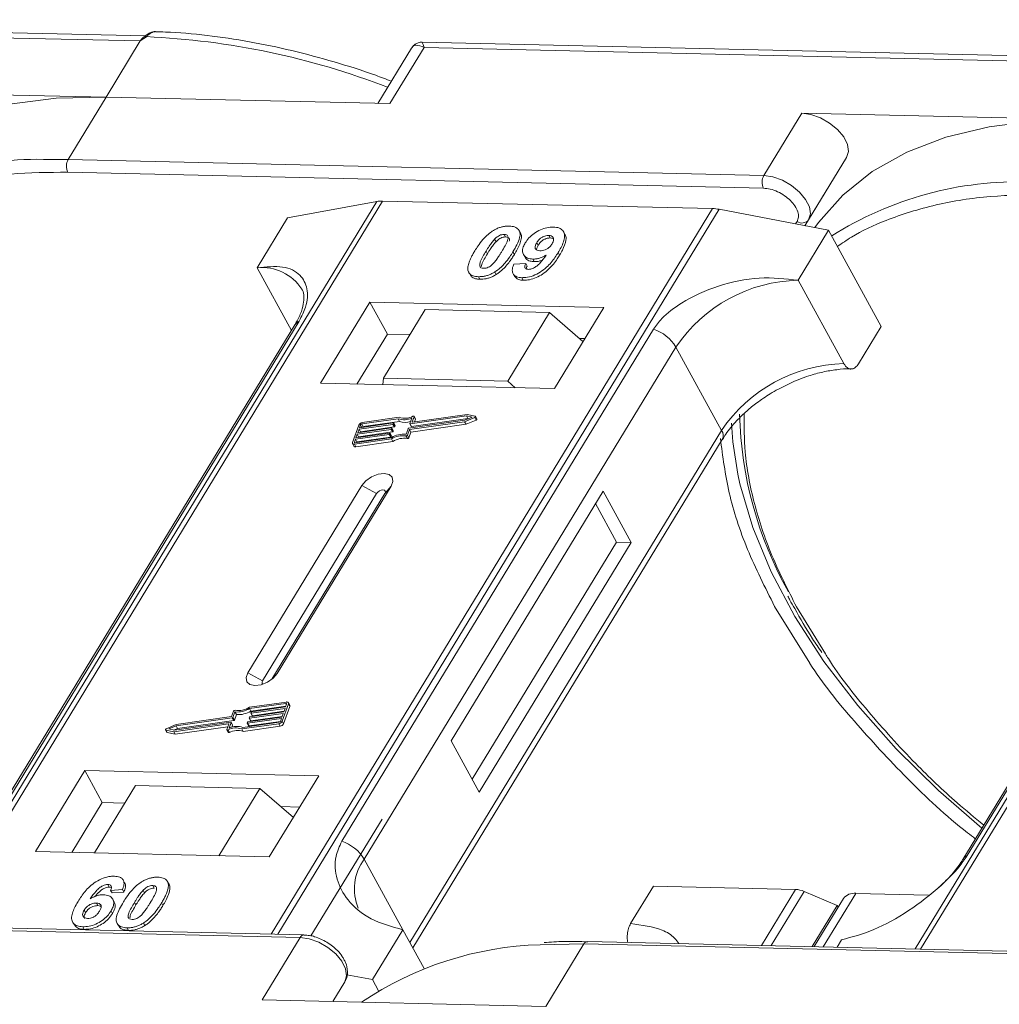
# Model space of a CAD drawing. Header units: millimetres. Extents: x -645 to 830, y -176 to 857.
# Tile 59 of 76: x 417 to 460, y 661 to 705. Entities that reach past the tile are written whole.
import ezdxf

# ---------------------------------------------------------------- set-up
doc = ezdxf.new("R2010")
doc.units = ezdxf.units.MM

msp = doc.modelspace()

# ---------------------------------------------------------------- linework, layer by layer
at = {"color": 7, "linetype": 'Continuous', "lineweight": 15}
for p, q in [((422.503, 704.322), (391.42, 705.035)), ((391.508, 704.801), (422.273, 704.095)), ((422.542, 704.284), (422.273, 704.095)), ((422.273, 704.095), (420.76, 701.609)), ((434.258, 703.773), (432.774, 701.333)), ((433.309, 701.321), (434.822, 703.807)), ((465.817, 703.328), (434.734, 704.041)), ((434.822, 703.807), (465.587, 703.101)), ((420.76, 701.609), (408.211, 701.897)), ((419.079, 698.847), (420.76, 701.609)), ((420.76, 701.609), (433.309, 701.321)), ((451.525, 700.903), (449.844, 698.141)), ((464.074, 700.615), (451.525, 700.903)), ((453.499, 698.945), (451.66, 695.923)), ((451.818, 696.183), (453.499, 698.945)), ((419.079, 698.847), (418.28, 698.852)), ((449.844, 698.141), (419.079, 698.847)), ((419.067, 698.287), (449.831, 697.581)), ((432.727, 696.996), (413.215, 664.929)), ((413.457, 664.924), (432.984, 697.015)), ((428.787, 696.271), (432.727, 696.996)), ((432.984, 697.015), (447.579, 696.68)), ((447.579, 696.68), (428.052, 664.589)), ((428.352, 664.582), (447.864, 696.649)), ((447.864, 696.649), (452.707, 695.722)), ((428.787, 696.271), (427.443, 694.062)), ((451.312, 696.113), (451.245, 696.002)), ((451.66, 695.923), (451.818, 696.183)), ((476.041, 696.002), (456.529, 663.936)), ((456.771, 663.93), (476.298, 696.021)), ((438.362, 695.539), (438.424, 695.425)), ((439.08, 695.602), (439.018, 695.716)), ((440.391, 695.38), (440.329, 695.494)), ((441.049, 695.544), (440.987, 695.657)), ((451.362, 693.513), (452.707, 695.722)), ((452.707, 695.722), (455.035, 691.467)), ((437.938, 695.329), (438, 695.215)), ((439.802, 695.171), (439.864, 695.057)), ((440.391, 695.38), (440.506, 695.357)), ((437.558, 694.797), (437.62, 694.684)), ((438.811, 694.652), (438.749, 694.765)), ((439.213, 694.649), (439.276, 694.535)), ((440.812, 694.625), (440.749, 694.739)), ((438.786, 694.218), (439.311, 694.253)), ((439.311, 694.253), (439.373, 694.14)), ((439.632, 694.447), (439.694, 694.334)), ((427.443, 694.062), (428.957, 691.294)), ((436.842, 693.793), (436.904, 693.679)), ((437.951, 693.88), (438.013, 693.767)), ((438.753, 693.799), (438.816, 693.686)), ((437.225, 693.669), (437.287, 693.556)), ((439.144, 693.625), (439.206, 693.512)), ((453.38, 689.825), (451.362, 693.513)), ((432.421, 692.547), (430.236, 688.956)), ((442.764, 692.31), (432.421, 692.547)), ((432.421, 692.547), (433.197, 691.129)), ((434.871, 692.211), (433.022, 689.173)), ((440.366, 692.085), (434.871, 692.211)), ((438.517, 689.046), (440.366, 692.085)), ((440.366, 692.085), (441.846, 690.8)), ((440.579, 688.719), (442.764, 692.31)), ((415.516, 669.056), (429.297, 691.705)), ((429.104, 691.537), (415.323, 668.888)), ((444.961, 691.345), (431.179, 668.696)), ((433.197, 691.129), (431.852, 688.919)), ((434.198, 691.106), (433.197, 691.129)), ((454.026, 689.81), (455.035, 691.467)), ((441.924, 690.929), (441.692, 690.934)), ((458.83, 668.062), (472.611, 690.711)), ((432.176, 667.907), (445.958, 690.556)), ((447.976, 686.868), (445.958, 690.556)), ((472.418, 690.543), (458.637, 667.894)), ((430.236, 688.956), (440.579, 688.719)), ((433.022, 689.173), (433.001, 688.893)), ((438.517, 689.046), (433.022, 689.173)), ((438.849, 688.759), (438.517, 689.046)), ((431.966, 686.988), (433.46, 687.201)), ((433.674, 687.382), (432.065, 687.154)), ((433.723, 687.45), (432.088, 687.218)), ((432.127, 687.04), (433.736, 687.269)), ((433.475, 687.188), (433.464, 687.156)), ((433.537, 687.082), (433.475, 687.196)), ((433.537, 687.074), (433.475, 687.188)), ((433.736, 687.269), (433.674, 687.382)), ((434.136, 686.963), (436.619, 687.316)), ((434.175, 686.908), (436.613, 687.254)), ((434.19, 687.168), (434.278, 687.415)), ((436.688, 687.507), (434.205, 687.155)), ((434.267, 687.041), (436.75, 687.394)), ((434.295, 687.243), (434.378, 687.474)), ((434.302, 687.23), (434.295, 687.243)), ((436.728, 687.574), (434.31, 687.23)), ((434.44, 687.377), (434.378, 687.491)), ((434.378, 687.474), (434.44, 687.361)), ((434.398, 687.243), (434.44, 687.361)), ((436.613, 687.254), (437.056, 687.441)), ((436.675, 687.141), (436.613, 687.254)), ((436.619, 687.316), (436.945, 687.453)), ((436.675, 687.141), (437.118, 687.327)), ((436.945, 687.453), (436.688, 687.507)), ((436.75, 687.394), (436.688, 687.507)), ((437.077, 687.5), (436.728, 687.574)), ((436.75, 687.394), (436.786, 687.386)), ((437.056, 687.441), (437.118, 687.327)), ((437.153, 687.377), (437.091, 687.49)), ((431.93, 687.104), (431.655, 686.338)), ((431.806, 686.542), (433.3, 686.754)), ((433.357, 686.913), (431.863, 686.701)), ((431.886, 686.765), (433.38, 686.977)), ((431.943, 686.925), (431.886, 686.765)), ((431.925, 686.588), (433.419, 686.8)), ((433.438, 687.137), (431.943, 686.925)), ((432.005, 686.811), (431.943, 686.925)), ((432.012, 687.116), (431.966, 686.988)), ((431.994, 686.78), (432.005, 686.811)), ((432.005, 686.811), (433.5, 687.023)), ((432.074, 687.004), (432.012, 687.116)), ((432.065, 687.154), (432.127, 687.04)), ((433.419, 686.8), (433.357, 686.913)), ((433.395, 686.964), (433.384, 686.932)), ((433.446, 686.819), (433.384, 686.932)), ((433.457, 686.859), (433.395, 686.972)), ((433.457, 686.851), (433.395, 686.964)), ((433.5, 687.023), (433.438, 687.137)), ((433.446, 686.819), (433.457, 686.851)), ((433.526, 687.042), (433.464, 687.156)), ((433.526, 687.042), (433.537, 687.074)), ((434.021, 686.698), (434.109, 686.944)), ((434.086, 686.661), (434.175, 686.908)), ((434.148, 686.548), (434.237, 686.795)), ((434.237, 686.795), (434.175, 686.908)), ((434.19, 687.16), (434.252, 687.046)), ((447.976, 686.868), (434.194, 664.219)), ((434.267, 687.041), (434.205, 687.155)), ((434.237, 686.795), (436.675, 687.141)), ((431.783, 686.478), (431.737, 686.35)), ((431.737, 686.35), (431.751, 686.324)), ((431.744, 686.26), (433.379, 686.492)), ((431.767, 686.324), (433.376, 686.552)), ((433.277, 686.69), (431.783, 686.478)), ((431.845, 686.364), (431.783, 686.478)), ((431.863, 686.701), (431.806, 686.542)), ((431.806, 686.147), (433.441, 686.379)), ((431.834, 686.333), (431.845, 686.364)), ((431.845, 686.364), (433.339, 686.576)), ((431.925, 686.588), (431.863, 686.701)), ((431.914, 686.557), (431.925, 686.588)), ((433.339, 686.576), (433.277, 686.69)), ((433.315, 686.741), (433.303, 686.709)), ((433.365, 686.595), (433.303, 686.709)), ((433.377, 686.635), (433.315, 686.749)), ((433.315, 686.741), (433.377, 686.627)), ((433.365, 686.595), (433.377, 686.627)), ((433.441, 686.379), (433.379, 686.492)), ((434.017, 686.624), (434.079, 686.511)), ((434.148, 686.548), (434.086, 686.661)), ((434.323, 663.984), (448.006, 686.471)), ((431.656, 686.289), (431.718, 686.175)), ((431.806, 686.147), (431.744, 686.26)), ((432.072, 684.433), (427.03, 676.147)), ((428.323, 676.117), (433.365, 684.404)), ((432.072, 684.433), (432.72, 684.082)), ((433.365, 684.404), (433.089, 684.074)), ((442.739, 684.188), (436.016, 673.14)), ((443.981, 681.919), (442.739, 684.188)), ((432.72, 684.082), (427.678, 675.796)), ((428.092, 675.862), (433.089, 684.074)), ((443.334, 681.934), (442.403, 683.636)), ((436.947, 671.438), (443.334, 681.934)), ((437.258, 670.871), (443.981, 681.919)), ((443.981, 681.919), (443.334, 681.934)), ((450.32, 679.083), (451.875, 676.574)), ((452.569, 676.982), (451.29, 679.06)), ((427.678, 675.796), (427.03, 676.147)), ((428.323, 676.117), (428.153, 675.914)), ((428.733, 674.857), (427.099, 674.625)), ((428.711, 674.793), (427.101, 674.565)), ((427.164, 674.451), (427.101, 674.565)), ((427.164, 674.451), (428.706, 674.67)), ((428.672, 674.576), (427.177, 674.363)), ((427.2, 674.427), (428.694, 674.639)), ((428.548, 674.013), (428.823, 674.779)), ((428.61, 673.899), (428.885, 674.665)), ((428.614, 674.416), (428.672, 674.576)), ((428.694, 674.639), (428.74, 674.767)), ((428.734, 674.75), (428.711, 674.793)), ((428.884, 674.715), (428.822, 674.828)), ((428.823, 674.779), (428.885, 674.665)), ((426.341, 674.154), (423.858, 673.801)), ((426.303, 674.209), (423.864, 673.863)), ((426.391, 674.456), (426.303, 674.209)), ((426.404, 674.04), (426.341, 674.154)), ((426.456, 674.419), (426.368, 674.173)), ((426.43, 674.059), (426.368, 674.173)), ((426.43, 674.059), (426.519, 674.306)), ((426.519, 674.306), (426.456, 674.419)), ((428.511, 674.129), (427.017, 673.917)), ((427.04, 673.98), (428.534, 674.193)), ((427.082, 674.153), (427.094, 674.185)), ((427.082, 674.145), (427.144, 674.031)), ((428.591, 674.352), (427.097, 674.14)), ((427.159, 674.027), (427.097, 674.14)), ((427.12, 674.204), (428.614, 674.416)), ((427.159, 674.027), (428.545, 674.223)), ((427.162, 674.376), (427.174, 674.408)), ((427.163, 674.368), (427.225, 674.255)), ((427.239, 674.25), (427.177, 674.363)), ((427.239, 674.25), (428.625, 674.447)), ((428.465, 674.001), (428.511, 674.129)), ((428.534, 674.193), (428.591, 674.352)), ((423.864, 673.863), (423.422, 673.676)), ((423.858, 673.801), (423.533, 673.664)), ((423.749, 673.543), (426.167, 673.887)), ((423.753, 673.617), (423.92, 673.688)), ((423.789, 673.61), (426.273, 673.962)), ((423.812, 673.43), (426.142, 673.761)), ((423.92, 673.688), (423.858, 673.801)), ((423.92, 673.688), (426.404, 674.04)), ((426.182, 673.874), (426.099, 673.643)), ((426.179, 673.865), (426.167, 673.887)), ((426.288, 673.949), (426.199, 673.703)), ((426.349, 673.844), (426.287, 673.958)), ((426.35, 673.836), (426.288, 673.949)), ((426.316, 673.741), (426.35, 673.836)), ((426.755, 673.667), (428.39, 673.899)), ((426.803, 673.735), (428.412, 673.963)), ((426.817, 673.554), (428.452, 673.786)), ((427.002, 673.93), (427.013, 673.961)), ((427.002, 673.921), (427.064, 673.808)), ((427.079, 673.803), (427.017, 673.917)), ((427.079, 673.803), (428.465, 674)), ((428.39, 673.899), (428.452, 673.786)), ((428.61, 673.899), (428.548, 674.013)), ((423.386, 673.627), (423.448, 673.513)), ((423.4, 673.618), (423.749, 673.543)), ((423.463, 673.504), (423.4, 673.618)), ((423.463, 673.504), (423.812, 673.43)), ((423.533, 673.664), (423.789, 673.61)), ((423.812, 673.43), (423.749, 673.543)), ((426.1, 673.626), (426.162, 673.513)), ((426.21, 673.509), (426.148, 673.622)), ((426.817, 673.554), (426.755, 673.667)), ((436.016, 673.14), (437.258, 670.871)), ((419.815, 671.832), (417.631, 668.241)), ((430.159, 671.594), (419.815, 671.832)), ((419.815, 671.832), (420.591, 670.413)), ((427.974, 668.003), (430.159, 671.594)), ((422.064, 671.164), (420.249, 668.181)), ((422.064, 671.164), (427.559, 671.038)), ((425.744, 668.055), (427.559, 671.038)), ((427.559, 671.038), (429.039, 669.753)), ((420.591, 670.413), (419.247, 668.204)), ((421.593, 670.39), (420.591, 670.413)), ((429.319, 670.213), (428.487, 670.232)), ((432.961, 669.681), (429.818, 664.516)), ((417.631, 668.241), (427.974, 668.003)), ((432.176, 667.907), (433.883, 664.787)), ((420.838, 666.786), (420.901, 666.672)), ((421.579, 666.865), (421.517, 666.978)), ((422.822, 666.74), (422.884, 666.627)), ((423.434, 666.975), (423.429, 666.985)), ((423.499, 666.868), (423.562, 666.754)), ((421.485, 666.559), (420.959, 666.524)), ((420.959, 666.524), (421.022, 666.411)), ((421.022, 666.411), (421.547, 666.446)), ((421.485, 666.559), (421.547, 666.446)), ((422.459, 666.416), (422.397, 666.53)), ((443.95, 665.055), (444.959, 666.713)), ((444.959, 666.713), (451.244, 666.568)), ((451.244, 666.568), (449.737, 664.091)), ((451.621, 666.48), (450.162, 664.082)), ((451.621, 666.48), (453.089, 665.854)), ((452.47, 664.029), (453.91, 666.395)), ((457.128, 666.321), (453.91, 666.395)), ((420.33, 665.964), (420.392, 665.851)), ((421.12, 666.013), (421.058, 666.126)), ((422.017, 665.996), (422.079, 665.883)), ((423.21, 665.969), (423.272, 665.856)), ((451.985, 664.04), (453.089, 665.854)), ((453.36, 666.162), (452.068, 664.038)), ((453.129, 665.781), (453.089, 665.854)), ((419.791, 665.654), (419.853, 665.541)), ((420.979, 665.617), (421.041, 665.504)), ((398.575, 665.149), (429.34, 664.443)), ((429.504, 664.556), (398.739, 665.262)), ((419.283, 665.122), (419.345, 665.009)), ((421.251, 665.063), (421.313, 664.949)), ((422.41, 665.081), (422.472, 664.968)), ((419.727, 664.915), (419.789, 664.802)), ((421.684, 664.87), (421.746, 664.757)), ((433.883, 664.787), (432.539, 662.577)), ((433.883, 664.787), (434.821, 663.072)), ((429.34, 664.443), (427.659, 661.681)), ((439.946, 664.121), (441.889, 664.156)), ((440.208, 661.393), (441.889, 664.156)), ((441.889, 664.156), (472.654, 663.45)), ((472.818, 663.562), (442.053, 664.268)), ((453.079, 664.015), (453.278, 664.342)), ((431.314, 662.485), (430.781, 661.61)), ((430.781, 661.61), (431.314, 662.485)), ((431.402, 662.795), (432.539, 662.577)), ((432.539, 662.577), (432.808, 662.085)), ((427.659, 661.681), (440.208, 661.393))]:
    msp.add_line(p, q, dxfattribs=at)
at = {"color": 7, "linetype": 'Continuous', "lineweight": 15, "flags": 128}
for points in [[(422.542, 704.284), (422.527, 704.293), (422.514, 704.3), (422.502, 704.305), (422.491, 704.307), (422.483, 704.306), (422.477, 704.303), (422.472, 704.297), (422.469, 704.289)], [(420.76, 701.609), (418.553, 701.557), (416.485, 701.297), (414.577, 700.832), (412.85, 700.168), (411.325, 699.311), (410.016, 698.271), (408.94, 697.06), (408.778, 696.834)], [(453.499, 698.945), (453.579, 699.207), (453.535, 699.518), (453.372, 699.85), (453.103, 700.175), (452.751, 700.465), (452.348, 700.695), (451.927, 700.846), (451.525, 700.903)], [(464.074, 700.615), (461.867, 700.563), (459.799, 700.303), (457.891, 699.838), (456.164, 699.174), (454.639, 698.317), (453.33, 697.277), (452.254, 696.066), (452.092, 695.84)], [(451.818, 696.183), (451.898, 696.445), (451.854, 696.756), (451.691, 697.088), (451.422, 697.413), (451.071, 697.703), (450.667, 697.933), (450.246, 698.084), (449.844, 698.141)], [(433.46, 687.201), (433.464, 687.201), (433.468, 687.2), (433.471, 687.199), (433.473, 687.198), (433.475, 687.196), (433.476, 687.193), (433.476, 687.191), (433.475, 687.188)], [(434.31, 687.23), (434.306, 687.23), (434.302, 687.23), (434.299, 687.231), (434.297, 687.233), (434.295, 687.235), (434.294, 687.237), (434.294, 687.24), (434.295, 687.243)], [(434.329, 687.495), (434.34, 687.499), (434.351, 687.501), (434.36, 687.501), (434.369, 687.499), (434.375, 687.495), (434.378, 687.489), (434.38, 687.482), (434.378, 687.474)], [(437.077, 687.5), (437.085, 687.496), (437.091, 687.49), (437.093, 687.483), (437.091, 687.474), (437.086, 687.464), (437.078, 687.455), (437.068, 687.447), (437.056, 687.441)], [(437.118, 687.327), (437.13, 687.334), (437.14, 687.342), (437.148, 687.351), (437.153, 687.36), (437.155, 687.369), (437.153, 687.377)], [(448.694, 684.932), (448.475, 686.366), (448.418, 687.196)], [(433.3, 686.754), (433.304, 686.754), (433.307, 686.754), (433.31, 686.753), (433.313, 686.751), (433.315, 686.749), (433.315, 686.747), (433.316, 686.744), (433.315, 686.741)], [(433.38, 686.977), (433.384, 686.977), (433.388, 686.977), (433.391, 686.976), (433.393, 686.975), (433.395, 686.972), (433.396, 686.97), (433.396, 686.967), (433.395, 686.964)], [(434.205, 687.155), (434.201, 687.154), (434.197, 687.155), (434.194, 687.156), (434.192, 687.157), (434.19, 687.159), (434.189, 687.162), (434.189, 687.165), (434.19, 687.168)], [(431.744, 686.26), (431.72, 686.259), (431.699, 686.261), (431.681, 686.266), (431.666, 686.276), (431.656, 686.288), (431.651, 686.303), (431.65, 686.32), (431.655, 686.338)], [(431.737, 686.35), (431.736, 686.344), (431.736, 686.338), (431.738, 686.333), (431.741, 686.329), (431.746, 686.326), (431.752, 686.324), (431.759, 686.323), (431.767, 686.324)], [(433.365, 684.404), (433.444, 684.616), (433.413, 684.799), (433.276, 684.923), (433.055, 684.971), (432.782, 684.934), (432.499, 684.82), (432.25, 684.644), (432.072, 684.433)], [(459.475, 669.271), (457.561, 670.937), (455.687, 672.786), (453.994, 674.698), (452.499, 676.654), (451.219, 678.634), (450.167, 680.615), (449.353, 682.578), (448.787, 684.502), (448.694, 684.932)], [(433.089, 684.074), (433.112, 684.134), (433.103, 684.186), (433.064, 684.222), (433, 684.235), (432.923, 684.225), (432.842, 684.192), (432.771, 684.142), (432.72, 684.082)], [(427.03, 676.147), (426.95, 675.934), (426.982, 675.752), (427.118, 675.627), (427.34, 675.58), (427.613, 675.616), (427.896, 675.731), (428.145, 675.907), (428.323, 676.117)], [(427.678, 675.796), (427.656, 675.735), (427.665, 675.683), (427.704, 675.648), (427.708, 675.646)], [(428.74, 674.767), (428.742, 674.773), (428.742, 674.779), (428.74, 674.784), (428.736, 674.788), (428.732, 674.791), (428.725, 674.793), (428.718, 674.794), (428.711, 674.793)], [(428.733, 674.857), (428.757, 674.859), (428.778, 674.856), (428.796, 674.851), (428.811, 674.841), (428.821, 674.829), (428.827, 674.814), (428.827, 674.797), (428.823, 674.779)], [(427.097, 674.14), (427.093, 674.14), (427.09, 674.14), (427.087, 674.141), (427.084, 674.143), (427.082, 674.145), (427.082, 674.147), (427.081, 674.15), (427.082, 674.153)], [(427.177, 674.363), (427.173, 674.363), (427.17, 674.363), (427.167, 674.364), (427.164, 674.366), (427.163, 674.368), (427.162, 674.371), (427.162, 674.373), (427.162, 674.376)], [(426.167, 673.887), (426.171, 673.887), (426.175, 673.887), (426.178, 673.886), (426.18, 673.884), (426.182, 673.882), (426.183, 673.88), (426.183, 673.877), (426.182, 673.874)], [(426.273, 673.962), (426.277, 673.963), (426.28, 673.962), (426.283, 673.961), (426.286, 673.96), (426.287, 673.958), (426.288, 673.955), (426.288, 673.952), (426.288, 673.949)], [(427.017, 673.917), (427.013, 673.916), (427.009, 673.917), (427.006, 673.918), (427.004, 673.919), (427.002, 673.921), (427.001, 673.924), (427.001, 673.927), (427.002, 673.93)], [(423.4, 673.618), (423.392, 673.621), (423.386, 673.627), (423.384, 673.634), (423.386, 673.643), (423.391, 673.653), (423.399, 673.662), (423.41, 673.67), (423.422, 673.676)], [(426.148, 673.622), (426.137, 673.618), (426.127, 673.616), (426.117, 673.616), (426.109, 673.619), (426.103, 673.622), (426.099, 673.628), (426.098, 673.635), (426.099, 673.643)], [(426.162, 673.513), (426.165, 673.509), (426.171, 673.505), (426.179, 673.503), (426.189, 673.503), (426.199, 673.505), (426.21, 673.509)], [(429.34, 664.443), (429.742, 664.386), (430.163, 664.236), (430.566, 664.006), (430.918, 663.716), (431.187, 663.391), (431.35, 663.058), (431.394, 662.748), (431.314, 662.485)]]:
    msp.add_lwpolyline(points, dxfattribs=at)
at = {"color": 7, "linetype": 'Continuous', "lineweight": 15}
for centre, radius, start, end in [((421.016, 670.473), 33.846, 68.8867, 87.4164), ((417.787, 683.393), 15.467, 88.173, 122.2769), ((419.613, 698.555), 0.609, 151.2883, 206.0774), ((450.378, 697.849), 0.609, 151.2883, 206.0774), ((461.101, 682.399), 15.467, 88.173, 122.2769), ((432.948, 695.752), 1.264, 88.3644, 100.0749), ((447.532, 694.95), 1.731, 78.9596, 88.4511), ((451.529, 696.406), 0.365, 233.4992, 322.3259), ((427.659, 691.985), 2.088, 32.7281, 95.9449), ((451.513, 686.819), 6.695, 91.2925, 146.0732), ((429.475, 691.305), 0.437, 114.0472, 148.0355), ((444.383, 689.591), 1.847, 31.4947, 71.765), ((453.531, 683.131), 6.695, 91.2925, 146.0732), ((432.114, 687.014), 0.206, 97.4207, 153.8527), ((433.936, 688.156), 0.816, 251.2927, 294.8085), ((433.976, 688.142), 0.737, 249.8549, 298.6145), ((433.99, 687.991), 0.765, 250.6487, 287.8017), ((434.423, 687.369), 0.0192, 336.1246, 26.8104), ((465.707, 688.019), 16.945, 181.473, 209.2705), ((432.074, 687.086), 0.0686, 97.4207, 153.8527), ((432.136, 686.972), 0.0692, 97.5763, 152.4403), ((433.353, 686.947), 0.0343, 277.4207, 333.8527), ((433.415, 686.834), 0.0343, 277.4207, 333.8527), ((433.433, 687.171), 0.0343, 277.4207, 333.8527), ((433.448, 686.855), 0.00992, 336.9348, 26.0002), ((433.495, 687.057), 0.0343, 277.4207, 333.8527), ((433.528, 687.078), 0.00992, 336.9348, 26.0002), ((434.14, 686.929), 0.0343, 97.4207, 153.8527), ((434.263, 687.054), 0.0134, 216.6597, 287.1115), ((447.668, 686.645), 0.38, 332.7392, 35.9387), ((433.273, 686.724), 0.0343, 277.4207, 333.8527), ((433.335, 686.61), 0.0343, 277.4207, 333.8527), ((433.919, 685.647), 1.056, 84.4424, 120.9301), ((433.368, 686.631), 0.00992, 336.9348, 26.0002), ((433.867, 685.739), 0.898, 80.3986, 122.9491), ((433.929, 685.625), 0.898, 80.3986, 122.9491), ((434.026, 686.69), 0.0662, 261.7629, 334.647), ((434.088, 686.576), 0.0662, 261.7629, 334.647), ((431.782, 686.223), 0.0803, 216.6597, 287.1115), ((426.559, 675.47), 1.056, 264.4424, 300.9301), ((426.61, 675.378), 0.898, 260.3986, 302.9491), ((428.83, 674.689), 0.0595, 336.9348, 26.0002), ((426.337, 674.188), 0.0343, 277.4207, 333.8527), ((426.451, 674.427), 0.0662, 81.7629, 154.647), ((426.621, 675.357), 1.056, 264.4424, 300.9301), ((427.124, 674.17), 0.0343, 97.4207, 153.8527), ((427.205, 674.393), 0.0343, 97.4207, 153.8527), ((427.235, 674.263), 0.0134, 216.6597, 287.1115), ((426.501, 672.975), 0.737, 69.8549, 118.6145), ((426.541, 672.962), 0.816, 71.2927, 114.8085), ((426.341, 673.84), 0.00992, 336.9348, 26.0002), ((426.399, 674.074), 0.0343, 277.4207, 333.8527), ((427.044, 673.946), 0.0343, 97.4207, 153.8527), ((427.075, 673.816), 0.0134, 216.6597, 287.1115), ((427.155, 674.039), 0.0134, 216.6597, 287.1115), ((428.363, 674.103), 0.206, 277.4207, 333.8527), ((428.404, 674.031), 0.0686, 277.4207, 333.8527), ((428.425, 673.99), 0.206, 277.4207, 333.8527), ((423.465, 673.523), 0.0191, 210.2186, 262.8226), ((426.563, 672.862), 0.737, 69.8549, 118.6145), ((430.601, 666.942), 1.847, 31.4947, 71.765), ((459.008, 667.663), 0.437, 114.0436, 148.1804), ((433.928, 666.59), 2.191, 143.0587, 202.974), ((451.199, 665.53), 1.039, 66.0507, 87.522), ((453.838, 665.802), 0.598, 83.0653, 142.99), ((429.513, 664.367), 0.189, 92.0598, 156.0028), ((440.367, 649.302), 14.825, 91.6287, 124.0831), ((442.069, 664.069), 0.199, 94.3757, 154.3004)]:
    msp.add_arc(centre, radius, start, end, dxfattribs=at)
msp.add_open_spline([(422.273, 704.095), (422.302, 704.138), (422.361, 704.223), (422.433, 704.267), (422.469, 704.289)], degree=3, dxfattribs=at)
for points, knots in [([(422.483, 704.306), (422.471, 704.297), (422.448, 704.281), (422.425, 704.263), (422.414, 704.255)], [0, 0, 0, 0, 0.5187957, 1, 1, 1, 1]), ([(422.916, 704.503), (422.876, 704.5), (422.791, 704.495), (422.639, 704.429), (422.538, 704.351), (422.476, 704.303)], [0, 0, 0, 0, 0.249637, 0.538323, 1, 1, 1, 1]), ([(422.953, 704.503), (422.948, 704.504), (422.913, 704.515), (422.84, 704.494), (422.738, 704.45), (422.639, 704.377), (422.572, 704.313), (422.542, 704.284)], [0, 0, 0, 0, 0.0330436, 0.2854264, 0.5318753, 0.785768, 1, 1, 1, 1]), ([(433.371, 702.315), (433.142, 702.403), (432.301, 702.724), (430.83, 703.185), (428.961, 703.688), (427.078, 704.082), (425.21, 704.351), (423.828, 704.488), (423.094, 704.494), (422.952, 704.494)], [0, 0, 0, 0, 0.064257, 0.235538, 0.411454, 0.590698, 0.772379, 0.955884, 1, 1, 1, 1]), ([(434.822, 703.807), (434.696, 703.858), (434.501, 703.937), (434.326, 703.876), (434.262, 703.773), (434.233, 703.727)], [0, 0, 0, 0, 0.498413, 0.772928, 1, 1, 1, 1]), ([(434.733, 704.041), (434.675, 704.037), (434.576, 704.031), (434.411, 703.955), (434.335, 703.868), (434.294, 703.821)], [0, 0, 0, 0, 0.389383, 0.666862, 1, 1, 1, 1]), ([(434.734, 704.035), (434.734, 704.037), (434.733, 704.059), (434.753, 703.984), (434.799, 703.866), (434.822, 703.807)], [0, 0, 0, 0, 0.044603, 0.521109, 1, 1, 1, 1]), ([(409.787, 695.996), (409.987, 696.139), (410.625, 696.593), (412.055, 697.244), (414.086, 697.879), (416.483, 698.265), (418.214, 698.28), (419.067, 698.287)], [0, 0, 0, 0, 0.088375, 0.281114, 0.527622, 0.767417, 1, 1, 1, 1]), ([(449.831, 697.581), (449.928, 697.572), (450.126, 697.554), (450.451, 697.435), (450.76, 697.259), (451.025, 697.039), (451.229, 696.794), (451.354, 696.54), (451.391, 696.299), (451.338, 696.174), (451.312, 696.113)], [0, 0, 0, 0, 0.12225, 0.25, 0.37775, 0.5, 0.62225, 0.75, 0.87775, 1, 1, 1, 1]), ([(453.101, 695.002), (453.301, 695.145), (453.939, 695.599), (455.369, 696.25), (457.4, 696.885), (459.797, 697.272), (461.528, 697.286), (462.381, 697.293)], [0, 0, 0, 0, 0.088375, 0.281114, 0.527622, 0.767417, 1, 1, 1, 1]), ([(437.86, 695.696), (437.906, 695.723), (437.998, 695.778), (438.146, 695.84), (438.296, 695.883), (438.419, 695.901), (438.515, 695.907), (438.563, 695.907), (438.586, 695.907)], [0, 0, 0, 0, 0.193776, 0.3936, 0.587864, 0.788908, 0.894169, 1, 1, 1, 1]), ([(438.586, 695.907), (438.67, 695.9), (438.839, 695.884), (439, 695.769), (439.077, 695.603), (439.038, 695.268), (438.872, 694.979), (438.749, 694.765)], [0, 0, 0, 0, 0.147566, 0.296688, 0.431278, 0.580404, 1, 1, 1, 1]), ([(437.061, 694.809), (437.107, 694.882), (437.212, 695.05), (437.437, 695.341), (437.67, 695.572), (437.842, 695.684), (437.86, 695.696)], [0, 0, 0, 0, 0.236731, 0.537555, 0.949668, 1, 1, 1, 1]), ([(437.938, 695.329), (437.976, 695.367), (438.038, 695.428), (438.151, 695.496), (438.253, 695.531), (438.323, 695.538), (438.358, 695.539), (438.362, 695.539)], [0, 0, 0, 0, 0.334804, 0.542561, 0.750382, 0.970721, 1, 1, 1, 1]), ([(438.362, 695.539), (438.397, 695.535), (438.46, 695.528), (438.519, 695.484), (438.543, 695.401), (438.513, 695.247), (438.403, 695.03), (438.304, 694.865), (438.254, 694.781)], [0, 0, 0, 0, 0.104614, 0.188814, 0.273512, 0.444127, 0.719481, 1, 1, 1, 1]), ([(438.811, 694.652), (438.854, 694.726), (438.99, 694.956), (439.12, 695.259), (439.14, 695.509), (439.085, 695.577), (439.069, 695.596)], [0, 0, 0, 0, 0.220552, 0.687786, 0.91457, 1, 1, 1, 1]), ([(439.292, 695.16), (439.342, 695.235), (439.443, 695.384), (439.678, 695.591), (439.959, 695.75), (440.264, 695.852), (440.448, 695.859), (440.543, 695.862)], [0, 0, 0, 0, 0.197927, 0.397728, 0.597413, 0.790584, 1, 1, 1, 1]), ([(439.802, 695.171), (439.834, 695.218), (439.885, 695.295), (439.993, 695.393), (440.1, 695.45), (440.217, 695.489), (440.289, 695.492), (440.329, 695.494)], [0, 0, 0, 0, 0.2913202, 0.4655393, 0.6416315, 0.798664, 1, 1, 1, 1]), ([(440.329, 695.494), (440.371, 695.489), (440.454, 695.479), (440.528, 695.412), (440.558, 695.323), (440.533, 695.221), (440.496, 695.154), (440.479, 695.123)], [0, 0, 0, 0, 0.207955, 0.420406, 0.62732, 0.827707, 1, 1, 1, 1]), ([(440.543, 695.862), (440.627, 695.855), (440.796, 695.839), (440.961, 695.721), (441.047, 695.549), (441.022, 695.25), (440.886, 694.968), (440.769, 694.771), (440.749, 694.739)], [0, 0, 0, 0, 0.148288, 0.297745, 0.443713, 0.607791, 0.934708, 1, 1, 1, 1]), ([(440.812, 694.625), (440.855, 694.699), (440.985, 694.922), (441.1, 695.222), (441.108, 695.459), (441.051, 695.524), (441.039, 695.538)], [0, 0, 0, 0, 0.2271221, 0.6848597, 0.9348975, 1, 1, 1, 1]), ([(437.558, 694.797), (437.581, 694.834), (437.626, 694.908), (437.691, 695.007), (437.751, 695.096), (437.808, 695.174), (437.868, 695.252), (437.914, 695.303), (437.938, 695.329)], [0, 0, 0, 0, 0.205942, 0.411959, 0.558149, 0.704502, 0.851801, 1, 1, 1, 1]), ([(437.62, 694.684), (437.643, 694.72), (437.688, 694.794), (437.753, 694.894), (437.813, 694.983), (437.87, 695.061), (437.93, 695.139), (437.976, 695.19), (438, 695.215)], [0, 0, 0, 0, 0.2059417, 0.4119594, 0.558149, 0.7045024, 0.8518015, 1, 1, 1, 1]), ([(438, 695.215), (438.038, 695.253), (438.101, 695.315), (438.213, 695.382), (438.315, 695.417), (438.385, 695.425), (438.42, 695.425), (438.424, 695.425)], [0, 0, 0, 0, 0.334804, 0.542561, 0.750382, 0.970721, 1, 1, 1, 1]), ([(438.424, 695.425), (438.459, 695.422), (438.522, 695.415), (438.581, 695.37), (438.602, 695.309), (438.591, 695.261), (438.585, 695.237)], [0, 0, 0, 0, 0.293658, 0.530016, 0.767769, 1, 1, 1, 1]), ([(439.632, 694.447), (439.549, 694.456), (439.381, 694.474), (439.227, 694.598), (439.157, 694.771), (439.187, 694.969), (439.26, 695.103), (439.292, 695.16)], [0, 0, 0, 0, 0.210189, 0.421773, 0.623603, 0.837034, 1, 1, 1, 1]), ([(439.94, 694.813), (439.899, 694.818), (439.821, 694.826), (439.747, 694.88), (439.719, 694.954), (439.738, 695.055), (439.778, 695.127), (439.802, 695.171)], [0, 0, 0, 0, 0.213937, 0.398075, 0.583091, 0.751666, 1, 1, 1, 1]), ([(439.79, 694.858), (439.793, 694.881), (439.799, 694.945), (439.839, 695.014), (439.864, 695.057)], [0, 0, 0, 0, 0.366323, 1, 1, 1, 1]), ([(439.864, 695.057), (439.896, 695.105), (439.947, 695.181), (440.055, 695.279), (440.162, 695.337), (440.279, 695.375), (440.351, 695.379), (440.391, 695.38)], [0, 0, 0, 0, 0.29132, 0.465539, 0.641632, 0.798664, 1, 1, 1, 1]), ([(440.479, 695.123), (440.45, 695.079), (440.4, 695.006), (440.287, 694.914), (440.173, 694.855), (440.051, 694.817), (439.977, 694.815), (439.94, 694.813)], [0, 0, 0, 0, 0.2673945, 0.4472142, 0.6271221, 0.8130653, 1, 1, 1, 1]), ([(436.771, 693.91), (436.764, 693.94), (436.75, 694.002), (436.759, 694.135), (436.804, 694.306), (436.886, 694.493), (436.973, 694.661), (437.031, 694.759), (437.061, 694.809)], [0, 0, 0, 0, 0.1184406, 0.2393457, 0.4595932, 0.6849248, 0.8422399, 1, 1, 1, 1]), ([(437.449, 694.038), (437.407, 694.043), (437.34, 694.052), (437.287, 694.103), (437.271, 694.188), (437.304, 694.341), (437.416, 694.557), (437.51, 694.717), (437.558, 694.797)], [0, 0, 0, 0, 0.1253702, 0.2022903, 0.2791788, 0.4647576, 0.7305818, 1, 1, 1, 1]), ([(437.352, 694.115), (437.356, 694.145), (437.369, 694.249), (437.481, 694.445), (437.573, 694.604), (437.62, 694.684)], [0, 0, 0, 0, 0.166989, 0.580698, 1, 1, 1, 1]), ([(438.254, 694.781), (438.231, 694.744), (438.186, 694.671), (438.121, 694.571), (438.061, 694.482), (438.004, 694.403), (437.944, 694.325), (437.897, 694.273), (437.873, 694.248)], [0, 0, 0, 0, 0.20527, 0.410616, 0.55715, 0.703844, 0.851471, 1, 1, 1, 1]), ([(438.749, 694.765), (438.702, 694.692), (438.597, 694.524), (438.377, 694.239), (438.146, 694.009), (437.976, 693.897), (437.951, 693.88)], [0, 0, 0, 0, 0.237281, 0.538591, 0.932677, 1, 1, 1, 1]), ([(438.013, 693.767), (438.056, 693.796), (438.144, 693.855), (438.291, 693.98), (438.446, 694.141), (438.591, 694.322), (438.712, 694.493), (438.778, 694.599), (438.811, 694.652)], [0, 0, 0, 0, 0.118595, 0.239509, 0.447458, 0.659935, 0.829685, 1, 1, 1, 1]), ([(440.749, 694.739), (440.703, 694.665), (440.562, 694.444), (440.317, 694.138), (439.966, 693.861), (439.64, 693.699), (439.355, 693.628), (439.2, 693.626), (439.144, 693.625)], [0, 0, 0, 0, 0.142337, 0.429127, 0.589943, 0.751205, 0.909895, 1, 1, 1, 1]), ([(439.206, 693.512), (439.297, 693.515), (439.479, 693.522), (439.78, 693.62), (440.077, 693.781), (440.417, 694.064), (440.645, 694.36), (440.778, 694.571), (440.812, 694.625)], [0, 0, 0, 0, 0.14324, 0.28761, 0.430449, 0.591135, 0.89544, 1, 1, 1, 1]), ([(439.432, 693.992), (439.469, 693.994), (439.543, 693.999), (439.674, 694.051), (439.822, 694.143), (440.015, 694.341), (440.132, 694.507), (440.212, 694.621)], [0, 0, 0, 0, 0.112015, 0.224355, 0.367768, 0.565827, 1, 1, 1, 1]), ([(440.212, 694.621), (440.166, 694.595), (440.072, 694.542), (439.947, 694.495), (439.848, 694.468), (439.775, 694.455), (439.702, 694.447), (439.656, 694.447), (439.632, 694.447)], [0, 0, 0, 0, 0.243491, 0.496266, 0.61821, 0.741704, 0.870158, 1, 1, 1, 1]), ([(437.873, 694.248), (437.835, 694.21), (437.773, 694.149), (437.661, 694.081), (437.56, 694.046), (437.49, 694.038), (437.454, 694.038), (437.449, 694.038)], [0, 0, 0, 0, 0.333678, 0.540413, 0.747264, 0.961209, 1, 1, 1, 1]), ([(439.144, 693.625), (439.06, 693.633), (438.908, 693.648), (438.767, 693.753), (438.704, 693.912), (438.73, 694.078), (438.774, 694.188), (438.786, 694.218)], [0, 0, 0, 0, 0.2427882, 0.4388655, 0.6348012, 0.9009361, 1, 1, 1, 1]), ([(439.311, 694.253), (439.293, 694.209), (439.265, 694.141), (439.275, 694.06), (439.316, 694.015), (439.374, 693.996), (439.416, 693.993), (439.432, 693.992)], [0, 0, 0, 0, 0.3447142, 0.5290593, 0.7142089, 0.8921959, 1, 1, 1, 1]), ([(439.286, 694.541), (439.298, 694.514), (439.336, 694.429), (439.481, 694.352), (439.631, 694.339), (439.694, 694.334)], [0, 0, 0, 0, 0.20752, 0.66568, 1, 1, 1, 1]), ([(439.694, 694.334), (439.739, 694.334), (439.829, 694.336), (439.949, 694.363), (440.019, 694.387), (440.038, 694.394)], [0, 0, 0, 0, 0.409454, 0.83528, 1, 1, 1, 1]), ([(429.297, 691.705), (429.403, 691.916), (429.674, 692.456), (429.686, 693.171), (429.366, 693.806), (428.633, 694.179), (427.838, 694.101), (427.443, 694.062)], [0, 0, 0, 0, 0.125713, 0.321276, 0.524466, 0.763484, 1, 1, 1, 1]), ([(437.225, 693.669), (437.182, 693.671), (437.097, 693.676), (436.983, 693.703), (436.886, 693.749), (436.826, 693.806), (436.79, 693.861), (436.777, 693.894), (436.771, 693.91)], [0, 0, 0, 0, 0.192635, 0.388697, 0.582015, 0.783044, 0.890959, 1, 1, 1, 1]), ([(437.951, 693.88), (437.905, 693.853), (437.813, 693.798), (437.665, 693.737), (437.515, 693.694), (437.392, 693.675), (437.296, 693.669), (437.248, 693.669), (437.225, 693.669)], [0, 0, 0, 0, 0.193769, 0.393564, 0.587886, 0.789131, 0.894283, 1, 1, 1, 1]), ([(437.287, 693.556), (437.331, 693.556), (437.419, 693.557), (437.562, 693.577), (437.711, 693.618), (437.837, 693.669), (437.938, 693.721), (437.988, 693.751), (438.013, 693.767)], [0, 0, 0, 0, 0.193594, 0.390501, 0.584817, 0.78683, 0.892868, 1, 1, 1, 1]), ([(439.338, 694.013), (439.34, 694.036), (439.344, 694.077), (439.364, 694.121), (439.373, 694.14)], [0, 0, 0, 0, 0.569737, 1, 1, 1, 1]), ([(436.907, 693.681), (436.918, 693.669), (436.95, 693.634), (437.032, 693.595), (437.128, 693.569), (437.215, 693.559), (437.263, 693.557), (437.287, 693.556)], [0, 0, 0, 0, 0.143925, 0.415852, 0.697483, 0.848301, 1, 1, 1, 1]), ([(438.819, 693.688), (438.851, 693.645), (438.913, 693.562), (439.069, 693.519), (439.172, 693.514), (439.206, 693.512)], [0, 0, 0, 0, 0.4158523, 0.8021376, 1, 1, 1, 1]), ([(451.362, 693.513), (450.795, 693.574), (449.66, 693.697), (447.818, 693.316), (446.347, 692.641), (445.391, 691.933), (445.077, 691.505), (444.961, 691.345)], [0, 0, 0, 0, 0.249096, 0.498243, 0.745205, 0.90541, 1, 1, 1, 1]), ([(429.408, 693.111), (429.418, 693.098), (429.48, 693.014), (429.513, 692.83), (429.498, 692.466), (429.378, 692.033), (429.192, 691.699), (429.102, 691.536)], [0, 0, 0, 0, 0.054359, 0.333223, 0.559722, 0.78604, 1, 1, 1, 1]), ([(454.026, 689.81), (453.985, 689.754), (453.903, 689.643), (453.749, 689.575), (453.594, 689.594), (453.466, 689.687), (453.404, 689.786), (453.38, 689.825)], [0, 0, 0, 0, 0.2146939, 0.4293877, 0.6440816, 0.8587754, 1, 1, 1, 1]), ([(450.485, 688.699), (450.8, 688.857), (451.243, 689.079), (451.907, 689.312), (452.46, 689.465), (453.074, 689.564), (453.494, 689.601), (453.682, 689.584), (453.695, 689.583)], [0, 0, 0, 0, 0.288391, 0.40474, 0.594322, 0.785544, 0.984773, 1, 1, 1, 1]), ([(448.02, 686.473), (448.064, 686.55), (448.217, 686.82), (448.584, 687.25), (449.058, 687.712), (449.557, 688.116), (450.031, 688.442), (450.364, 688.63), (450.485, 688.699)], [0, 0, 0, 0, 0.0972859, 0.3406221, 0.5254687, 0.6869716, 0.885597, 1, 1, 1, 1]), ([(451.29, 679.06), (450.904, 679.821), (450.119, 681.365), (449.369, 683.669), (448.967, 685.775), (448.968, 687.052), (448.969, 687.611)], [0, 0, 0, 0, 0.255322, 0.518562, 0.789217, 1, 1, 1, 1]), ([(447.923, 686.513), (448.025, 685.718), (448.229, 684.13), (449.041, 681.624), (449.895, 679.927), (450.32, 679.083)], [0, 0, 0, 0, 0.3344532, 0.6690302, 1, 1, 1, 1]), ([(450.91, 679.536), (450.937, 679.478), (451.021, 679.299), (451.132, 679.118), (451.208, 678.995)], [0, 0, 0, 0, 0.317467, 1, 1, 1, 1]), ([(451.208, 678.995), (451.455, 678.548), (451.813, 677.896), (452.267, 677.25), (452.409, 677.047)], [0, 0, 0, 0, 0.685846, 1, 1, 1, 1]), ([(459.562, 669.414), (459.168, 669.738), (458.106, 670.609), (456.36, 672.289), (454.44, 674.423), (453.131, 676.062), (452.611, 676.914), (452.569, 676.982)], [0, 0, 0, 0, 0.139905, 0.3768262, 0.6798421, 0.9746062, 1, 1, 1, 1]), ([(451.875, 676.574), (451.877, 676.569), (452.415, 675.701), (453.829, 673.973), (456.15, 671.466), (457.986, 669.725), (459.078, 668.895), (459.193, 668.808)], [0, 0, 0, 0, 0.001708, 0.316913, 0.637904, 0.961869, 1, 1, 1, 1]), ([(431.179, 668.696), (431.079, 668.475), (430.823, 667.908), (430.921, 666.992), (431.423, 666.025), (432.404, 665.198), (433.392, 664.923), (433.883, 664.787)], [0, 0, 0, 0, 0.1257134, 0.3212757, 0.5244662, 0.763484, 1, 1, 1, 1]), ([(453.278, 664.342), (453.744, 664.465), (454.677, 664.712), (456.25, 665.585), (457.543, 666.584), (458.412, 667.452), (458.716, 667.897), (458.83, 668.062)], [0, 0, 0, 0, 0.249096, 0.498243, 0.745205, 0.90541, 1, 1, 1, 1]), ([(458.635, 667.893), (458.632, 667.887), (458.547, 667.722), (458.264, 667.36), (457.903, 666.948), (457.639, 666.718), (457.569, 666.656)], [0, 0, 0, 0, 0.0148763, 0.4238311, 0.846052, 1, 1, 1, 1]), ([(419.521, 666.039), (419.568, 666.112), (419.708, 666.334), (419.954, 666.64), (420.305, 666.917), (420.63, 667.078), (420.916, 667.149), (421.07, 667.152), (421.126, 667.152)], [0, 0, 0, 0, 0.142337, 0.429127, 0.589943, 0.751205, 0.909895, 1, 1, 1, 1]), ([(420.838, 666.786), (420.802, 666.783), (420.728, 666.779), (420.596, 666.726), (420.446, 666.633), (420.255, 666.435), (420.138, 666.269), (420.058, 666.156)], [0, 0, 0, 0, 0.112049, 0.22438, 0.370115, 0.570276, 1, 1, 1, 1]), ([(420.959, 666.524), (420.977, 666.567), (421.006, 666.635), (420.996, 666.716), (420.955, 666.762), (420.896, 666.782), (420.854, 666.785), (420.838, 666.786)], [0, 0, 0, 0, 0.33384, 0.524547, 0.716372, 0.891824, 1, 1, 1, 1]), ([(421.126, 667.152), (421.211, 667.144), (421.363, 667.13), (421.503, 667.024), (421.566, 666.867), (421.541, 666.702), (421.498, 666.591), (421.485, 666.559)], [0, 0, 0, 0, 0.2426908, 0.4390024, 0.635006, 0.8950587, 1, 1, 1, 1]), ([(421.522, 666.012), (421.568, 666.086), (421.673, 666.253), (421.898, 666.544), (422.13, 666.774), (422.301, 666.885), (422.32, 666.897)], [0, 0, 0, 0, 0.237381, 0.538918, 0.949082, 1, 1, 1, 1]), ([(421.547, 666.446), (421.572, 666.518), (421.621, 666.662), (421.627, 666.813), (421.579, 666.86), (421.576, 666.863)], [0, 0, 0, 0, 0.4817849, 0.9693075, 1, 1, 1, 1]), ([(422.32, 666.897), (422.366, 666.924), (422.458, 666.979), (422.606, 667.041), (422.756, 667.084), (422.878, 667.102), (422.975, 667.109), (423.022, 667.108), (423.046, 667.108)], [0, 0, 0, 0, 0.193776, 0.3936, 0.587864, 0.788908, 0.894169, 1, 1, 1, 1]), ([(422.397, 666.53), (422.436, 666.568), (422.498, 666.629), (422.61, 666.697), (422.713, 666.732), (422.782, 666.74), (422.818, 666.74), (422.822, 666.74)], [0, 0, 0, 0, 0.334804, 0.542561, 0.750382, 0.970721, 1, 1, 1, 1]), ([(422.822, 666.74), (422.857, 666.736), (422.919, 666.729), (422.977, 666.686), (423.001, 666.607), (422.975, 666.455), (422.865, 666.236), (422.764, 666.066), (422.713, 665.98)], [0, 0, 0, 0, 0.105646, 0.186221, 0.267042, 0.431541, 0.712708, 1, 1, 1, 1]), ([(423.046, 667.108), (423.088, 667.106), (423.174, 667.102), (423.287, 667.074), (423.384, 667.029), (423.445, 666.972), (423.481, 666.916), (423.493, 666.884), (423.499, 666.868)], [0, 0, 0, 0, 0.192627, 0.388684, 0.582013, 0.783201, 0.891038, 1, 1, 1, 1]), ([(423.499, 666.868), (423.507, 666.837), (423.521, 666.775), (423.511, 666.646), (423.47, 666.481), (423.391, 666.298), (423.303, 666.126), (423.241, 666.021), (423.21, 665.969)], [0, 0, 0, 0, 0.118432, 0.239329, 0.449434, 0.664178, 0.83182, 1, 1, 1, 1]), ([(423.272, 665.856), (423.316, 665.929), (423.412, 666.094), (423.535, 666.365), (423.596, 666.601), (423.569, 666.723), (423.562, 666.754)], [0, 0, 0, 0, 0.2367747, 0.5279276, 0.8783337, 1, 1, 1, 1]), ([(423.562, 666.754), (423.551, 666.783), (423.534, 666.827), (423.499, 666.859), (423.488, 666.869)], [0, 0, 0, 0, 0.667997, 1, 1, 1, 1]), ([(420.058, 666.156), (420.105, 666.182), (420.199, 666.235), (420.323, 666.283), (420.422, 666.309), (420.496, 666.323), (420.568, 666.33), (420.615, 666.33), (420.638, 666.331)], [0, 0, 0, 0, 0.243654, 0.49576, 0.617892, 0.741503, 0.870025, 1, 1, 1, 1]), ([(420.28, 666.262), (420.28, 666.262), (420.33, 666.332), (420.423, 666.439), (420.583, 666.571), (420.719, 666.641), (420.828, 666.671), (420.88, 666.672), (420.901, 666.672)], [0, 0, 0, 0, 0.000071, 0.368569, 0.571075, 0.774891, 0.911654, 1, 1, 1, 1]), ([(420.638, 666.331), (420.722, 666.322), (420.89, 666.304), (421.042, 666.18), (421.113, 666.009), (421.085, 665.812), (421.012, 665.677), (420.979, 665.617)], [0, 0, 0, 0, 0.210216, 0.421975, 0.620016, 0.831037, 1, 1, 1, 1]), ([(420.901, 666.672), (420.936, 666.671), (420.975, 666.67), (420.997, 666.652), (420.999, 666.65)], [0, 0, 0, 0, 0.900108, 1, 1, 1, 1]), ([(422.017, 665.996), (422.039, 666.033), (422.085, 666.107), (422.149, 666.207), (422.21, 666.296), (422.267, 666.374), (422.327, 666.453), (422.374, 666.504), (422.397, 666.53)], [0, 0, 0, 0, 0.20527, 0.410616, 0.557148, 0.703844, 0.851475, 1, 1, 1, 1]), ([(422.079, 665.883), (422.101, 665.92), (422.147, 665.993), (422.211, 666.093), (422.272, 666.182), (422.329, 666.261), (422.389, 666.34), (422.436, 666.391), (422.459, 666.416)], [0, 0, 0, 0, 0.20527, 0.410616, 0.557148, 0.703844, 0.851475, 1, 1, 1, 1]), ([(422.459, 666.416), (422.498, 666.454), (422.56, 666.516), (422.672, 666.583), (422.775, 666.618), (422.844, 666.626), (422.88, 666.627), (422.884, 666.627)], [0, 0, 0, 0, 0.334804, 0.542561, 0.750382, 0.970721, 1, 1, 1, 1]), ([(419.727, 664.915), (419.643, 664.923), (419.475, 664.939), (419.31, 665.055), (419.224, 665.228), (419.249, 665.528), (419.385, 665.811), (419.502, 666.007), (419.521, 666.039)], [0, 0, 0, 0, 0.148269, 0.297647, 0.442421, 0.607851, 0.935658, 1, 1, 1, 1]), ([(419.791, 665.654), (419.822, 665.7), (419.873, 665.775), (419.989, 665.867), (420.105, 665.925), (420.224, 665.961), (420.296, 665.963), (420.33, 665.964)], [0, 0, 0, 0, 0.276721, 0.45687, 0.637007, 0.824068, 1, 1, 1, 1]), ([(419.853, 665.541), (419.884, 665.586), (419.935, 665.661), (420.051, 665.754), (420.167, 665.812), (420.286, 665.848), (420.358, 665.85), (420.392, 665.851)], [0, 0, 0, 0, 0.276721, 0.45687, 0.637007, 0.824068, 1, 1, 1, 1]), ([(420.33, 665.964), (420.372, 665.96), (420.45, 665.953), (420.522, 665.898), (420.553, 665.822), (420.531, 665.719), (420.49, 665.646), (420.468, 665.607)], [0, 0, 0, 0, 0.213757, 0.394944, 0.576585, 0.777311, 1, 1, 1, 1]), ([(420.392, 665.851), (420.436, 665.848), (420.497, 665.845), (420.532, 665.815), (420.542, 665.807)], [0, 0, 0, 0, 0.715718, 1, 1, 1, 1]), ([(421.041, 665.504), (421.08, 665.578), (421.158, 665.727), (421.176, 665.905), (421.126, 665.983), (421.11, 666.007)], [0, 0, 0, 0, 0.401791, 0.807526, 1, 1, 1, 1]), ([(421.684, 664.87), (421.6, 664.878), (421.431, 664.893), (421.269, 665.008), (421.188, 665.186), (421.243, 665.527), (421.408, 665.814), (421.522, 666.012)], [0, 0, 0, 0, 0.1475277, 0.2965695, 0.43214, 0.6087374, 1, 1, 1, 1]), ([(421.908, 665.239), (421.867, 665.244), (421.8, 665.253), (421.746, 665.302), (421.73, 665.387), (421.761, 665.539), (421.873, 665.755), (421.969, 665.915), (422.017, 665.996)], [0, 0, 0, 0, 0.125351, 0.202197, 0.279182, 0.459742, 0.727968, 1, 1, 1, 1]), ([(421.811, 665.314), (421.814, 665.343), (421.827, 665.447), (421.938, 665.642), (422.032, 665.802), (422.079, 665.883)], [0, 0, 0, 0, 0.159501, 0.57679, 1, 1, 1, 1]), ([(422.713, 665.98), (422.69, 665.944), (422.645, 665.87), (422.58, 665.77), (422.519, 665.681), (422.463, 665.603), (422.403, 665.525), (422.356, 665.474), (422.333, 665.449)], [0, 0, 0, 0, 0.205942, 0.411959, 0.558149, 0.704502, 0.851801, 1, 1, 1, 1]), ([(423.21, 665.969), (423.164, 665.895), (423.058, 665.728), (422.838, 665.441), (422.607, 665.21), (422.435, 665.098), (422.41, 665.081)], [0, 0, 0, 0, 0.236629, 0.537361, 0.932986, 1, 1, 1, 1]), ([(422.472, 664.968), (422.516, 664.997), (422.604, 665.056), (422.752, 665.183), (422.91, 665.346), (423.055, 665.529), (423.175, 665.7), (423.24, 665.804), (423.272, 665.856)], [0, 0, 0, 0, 0.11827, 0.23888, 0.450732, 0.667209, 0.83334, 1, 1, 1, 1]), ([(419.941, 665.284), (419.9, 665.289), (419.816, 665.299), (419.742, 665.366), (419.713, 665.455), (419.737, 665.556), (419.774, 665.622), (419.791, 665.654)], [0, 0, 0, 0, 0.207905, 0.419981, 0.630626, 0.821735, 1, 1, 1, 1]), ([(420.979, 665.617), (420.929, 665.543), (420.828, 665.394), (420.593, 665.186), (420.308, 665.025), (420.002, 664.925), (419.819, 664.918), (419.727, 664.915)], [0, 0, 0, 0, 0.197831, 0.3973, 0.59891, 0.798741, 1, 1, 1, 1]), ([(419.804, 665.28), (419.795, 665.302), (419.775, 665.349), (419.8, 665.443), (419.836, 665.509), (419.853, 665.541)], [0, 0, 0, 0, 0.296139, 0.660307, 1, 1, 1, 1]), ([(419.789, 664.802), (419.88, 664.805), (420.061, 664.811), (420.358, 664.907), (420.638, 665.062), (420.88, 665.268), (420.987, 665.424), (421.041, 665.504)], [0, 0, 0, 0, 0.198208, 0.398397, 0.584963, 0.787074, 1, 1, 1, 1]), ([(420.468, 665.607), (420.437, 665.56), (420.387, 665.484), (420.279, 665.386), (420.171, 665.327), (420.053, 665.289), (419.981, 665.285), (419.941, 665.284)], [0, 0, 0, 0, 0.288697, 0.463553, 0.639942, 0.801808, 1, 1, 1, 1]), ([(422.333, 665.449), (422.295, 665.411), (422.233, 665.35), (422.121, 665.282), (422.02, 665.248), (421.95, 665.239), (421.914, 665.239), (421.908, 665.239)], [0, 0, 0, 0, 0.333678, 0.540413, 0.747264, 0.961209, 1, 1, 1, 1]), ([(419.354, 665.014), (419.38, 664.972), (419.44, 664.873), (419.612, 664.812), (419.746, 664.804), (419.789, 664.802)], [0, 0, 0, 0, 0.338595, 0.784132, 1, 1, 1, 1]), ([(422.41, 665.081), (422.365, 665.054), (422.272, 664.999), (422.124, 664.938), (421.974, 664.895), (421.852, 664.876), (421.756, 664.87), (421.708, 664.87), (421.684, 664.87)], [0, 0, 0, 0, 0.193769, 0.393564, 0.587886, 0.789131, 0.894283, 1, 1, 1, 1]), ([(443.95, 665.055), (443.916, 664.987), (443.847, 664.85), (443.802, 664.588), (443.796, 664.37), (443.824, 664.258), (443.831, 664.227)], [0, 0, 0, 0, 0.295987, 0.591974, 0.887961, 1, 1, 1, 1]), ([(446.089, 664.175), (446.028, 664.259), (445.848, 664.504), (445.207, 664.896), (444.445, 664.993), (443.95, 665.055)], [0, 0, 0, 0, 0.152259, 0.448917, 1, 1, 1, 1]), ([(421.325, 664.956), (421.343, 664.922), (421.391, 664.834), (421.552, 664.771), (421.691, 664.761), (421.746, 664.757)], [0, 0, 0, 0, 0.2754092, 0.7103646, 1, 1, 1, 1]), ([(421.746, 664.757), (421.79, 664.757), (421.879, 664.758), (422.021, 664.778), (422.171, 664.819), (422.297, 664.87), (422.398, 664.922), (422.447, 664.953), (422.472, 664.968)], [0, 0, 0, 0, 0.193594, 0.390501, 0.584817, 0.78683, 0.892868, 1, 1, 1, 1]), ([(430.523, 664.233), (430.343, 664.326), (430.092, 664.455), (429.744, 664.54), (429.59, 664.545), (429.506, 664.548)], [0, 0, 0, 0, 0.538027, 0.74783, 1, 1, 1, 1]), ([(431.27, 663.474), (431.247, 663.519), (431.177, 663.657), (430.945, 663.931), (430.686, 664.117), (430.523, 664.233)], [0, 0, 0, 0, 0.1526432, 0.4684968, 1, 1, 1, 1]), ([(442.062, 664.252), (441.706, 664.265), (441.039, 664.288), (440.415, 664.24), (440.123, 664.217)], [0, 0, 0, 0, 0.533839, 1, 1, 1, 1]), ([(431.312, 662.503), (431.324, 662.516), (431.421, 662.631), (431.45, 662.939), (431.398, 663.255), (431.296, 663.429), (431.27, 663.474)], [0, 0, 0, 0, 0.054424, 0.4493774, 0.857077, 1, 1, 1, 1])]:
    msp.add_open_spline(points, degree=3, knots=knots, dxfattribs=at)

doc.saveas('drawing.dxf')
